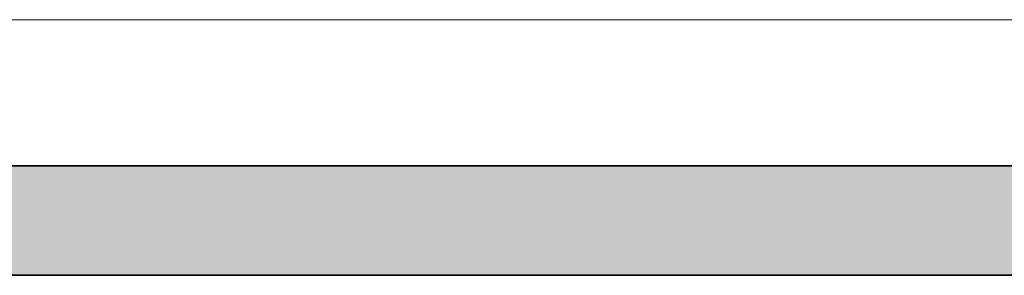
# Model space of a CAD drawing. Extents: x -289599 to -184549, y 66678 to 295474.
# Tile 2 of 256: x -284780 to -283432, y 70914 to 71264. Entities that reach past the tile are written whole.
import ezdxf

# ---------------------------------------------------------------- set-up
doc = ezdxf.new("R2010")
doc.units = 0
doc.header["$MEASUREMENT"] = 0
doc.linetypes.add('Wipeout_Contour', pattern=[1000, 0, -1000])
doc.layers.add('Model teren_Nr_Pióra__26', color=8, linetype='Continuous', lineweight=35)
doc.layers.add('Model Ściany_Nr_Pióra__87', color=8, linetype='Continuous', lineweight=20)
doc.layers.add('Model Ściany', color=8, linetype='Continuous')

msp = doc.modelspace()

# ---------------------------------------------------------------- linework, layer by layer
at = {"layer": 'Model teren_Nr_Pióra__26', "linetype": 'Continuous'}
msp.add_line((-286128.2, 70913.5), (-260835.3, 70913.5), dxfattribs=at)

# ---------------------------------------------------------------- wipeouts: each hides what was drawn before it
at = {"color": 254, "linetype": 'Wipeout_Contour', "lineweight": 0, "ltscale": 1359245.80345317}
msp.add_wipeout([(-286128.2, 71263.5), (-286128.2, 71063.5), (-281279.9, 71063.5), (-281279.9, 71263.5)], dxfattribs=at).dxf.layer = 'Model Ściany'

# ---------------------------------------------------------------- next in the draw order: hatches: boundary and pattern name
at = {"layer": 'Model teren_Nr_Pióra__26', "linetype": 'Continuous'}
msp.add_hatch(color=256, dxfattribs=at).paths.add_polyline_path([(-286128.2, 70913.5), (-260835.3, 70913.5), (-260835.3, 71063.5), (-286128.2, 71063.5)], flags=0)

# ---------------------------------------------------------------- next in the draw order: linework, layer by layer
msp.add_line((-286128.2, 71063.5), (-260835.3, 71063.5), dxfattribs=at)
at = {"layer": 'Model Ściany_Nr_Pióra__87', "linetype": 'Continuous'}
for p, q in [((-281279.9, 71263.5), (-286128.2, 71263.5)), ((-284779.9, 71263.5), (-283179.9, 71263.5))]:
    msp.add_line(p, q, dxfattribs=at)

doc.saveas('drawing.dxf')
